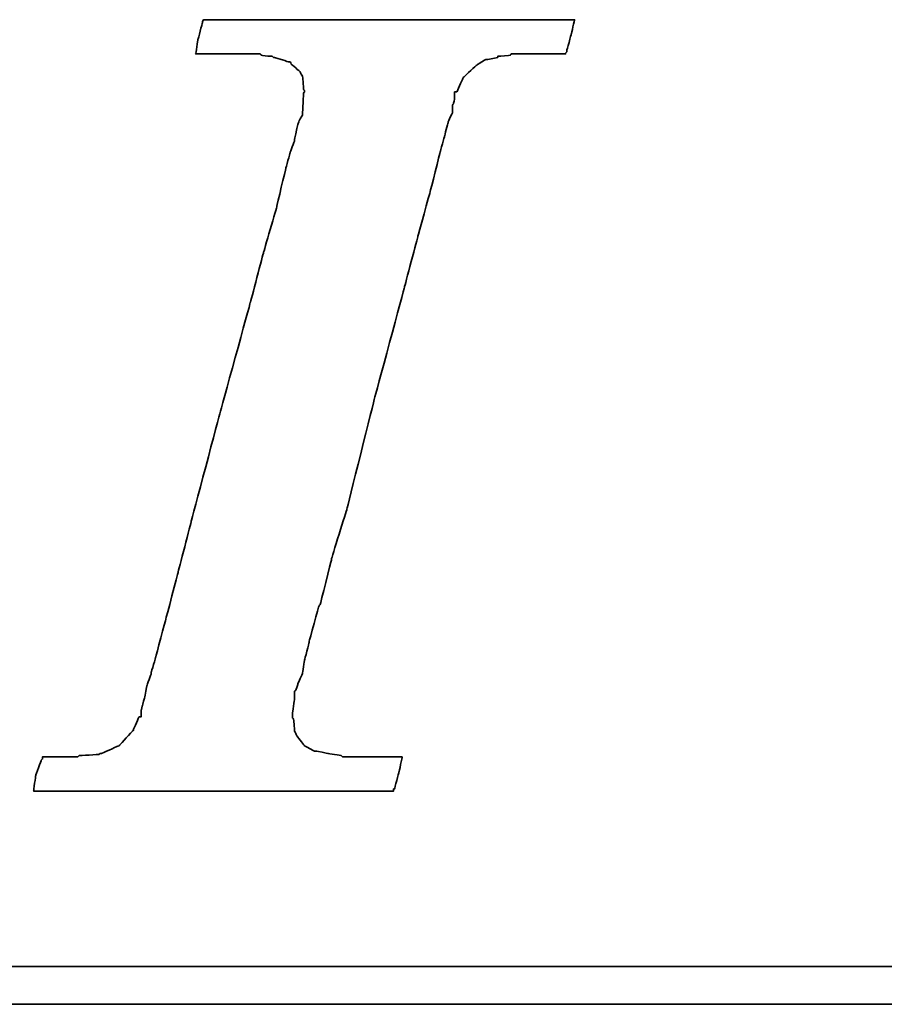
# Model space of a CAD drawing. Header units: millimetres. Extents: x -51 to 319, y -54 to 83.
# Tile 32 of 108: x 97.36 to 98.83, y 1.77 to 3.44. Entities that reach past the tile are written whole.
import ezdxf

# ---------------------------------------------------------------- set-up
doc = ezdxf.new("R2010")
doc.units = ezdxf.units.MM
doc.layers.add('DIM', color=4, linetype='Continuous')
doc.layers.add('layer 1', color=7, linetype='Continuous')

# ---------------------------------------------------------------- blocks, each defined once
blk = doc.blocks.new('TBI MOTION logo(完整正式版)')
at = {"layer": 'layer 1', "color": 22, "lineweight": 35}
for points, knots in [([(-40.59125, -7.94375), (-40.59125, -7.94375), (-40.97375, -7.94375), (-40.97375, -7.94375), (-40.97375, -7.94375), (-40.97375, -7.94375), (-41.38125, -7.94375), (-41.38125, -7.94375), (-41.38125, -7.94375), (-41.38125, -7.94375), (-41.54875, -7.94375), (-41.54875, -7.94375), (-41.54875, -7.94375), (-41.54875, -7.94375), (-41.59875, -7.94375), (-41.59875, -7.94375), (-41.59875, -7.94375), (-41.59875, -7.94375), (-41.88375, -7.94375), (-41.88375, -7.94375), (-41.88375, -7.94375), (-41.88375, -7.94375), (-41.90875, -7.91875), (-41.90875, -7.91875), (-41.90875, -7.91875), (-41.90875, -7.91875), (-42.19875, -7.87125), (-42.19875, -7.87125), (-42.19875, -7.87125), (-42.19875, -7.87125), (-42.43875, -7.82375), (-42.43875, -7.82375), (-42.43875, -7.82375), (-42.43875, -7.82375), (-42.45875, -7.82375), (-42.45875, -7.82375), (-42.45875, -7.82375), (-42.45875, -7.82375), (-42.48625, -7.82375), (-42.48625, -7.82375), (-42.48625, -7.82375), (-42.48625, -7.82375), (-42.67625, -7.72375), (-42.67625, -7.72375), (-42.67625, -7.72375), (-42.67625, -7.72375), (-42.70125, -7.70375), (-42.70125, -7.70375), (-42.70125, -7.70375), (-42.70125, -7.70375), (-42.72375, -7.67875), (-42.72375, -7.67875), (-42.72375, -7.67875), (-42.72375, -7.67875), (-42.86875, -7.48875), (-42.86875, -7.48875), (-42.86875, -7.48875), (-42.86875, -7.48875), (-42.89375, -7.43875), (-42.89375, -7.43875), (-42.89375, -7.43875), (-42.89375, -7.43875), (-42.91875, -7.38875), (-42.91875, -7.38875), (-42.91875, -7.38875), (-42.91875, -7.38875), (-42.93875, -7.12875), (-42.93875, -7.12875), (-42.93875, -7.12875), (-42.93875, -7.12875), (-42.96375, -7.10375), (-42.96375, -7.10375), (-42.96375, -7.10375), (-42.96375, -7.10375), (-42.96375, -7.05375), (-42.96375, -7.05375), (-42.96375, -7.05375), (-42.96375, -7.05375), (-42.96375, -7.00875), (-42.96375, -7.00875), (-42.96375, -7.00875), (-42.96375, -7.00875), (-42.91875, -6.69625), (-42.91875, -6.69625), (-42.91875, -6.69625), (-42.91875, -6.69625), (-42.91875, -6.62375), (-42.91875, -6.62375), (-42.91875, -6.62375), (-42.91875, -6.62375), (-42.91875, -6.59625), (-42.91875, -6.59625), (-42.91875, -6.59625), (-42.91875, -6.59625), (-42.91875, -6.57375), (-42.91875, -6.57375), (-42.91875, -6.57375), (-42.91875, -6.57375), (-42.91875, -6.52875), (-42.91875, -6.52875), (-42.91875, -6.52875), (-42.91875, -6.52875), (-42.89375, -6.50375), (-42.89375, -6.50375), (-42.89375, -6.50375), (-42.89375, -6.50375), (-42.84375, -6.38375), (-42.84375, -6.38375), (-42.84375, -6.38375), (-42.84375, -6.38375), (-42.84375, -6.35875), (-42.84375, -6.35875), (-42.84375, -6.35875), (-42.84375, -6.35875), (-42.74625, -6.14375), (-42.74625, -6.14375), (-42.74625, -6.14375), (-42.74625, -6.14375), (-42.70125, -5.85375), (-42.70125, -5.85375), (-42.70125, -5.85375), (-42.70125, -5.85375), (-42.60375, -5.47125), (-42.60375, -5.47125), (-42.60375, -5.47125), (-42.60375, -5.47125), (-42.60375, -5.44875), (-42.60375, -5.44875), (-42.60375, -5.44875), (-42.60375, -5.44875), (-42.38875, -4.67875), (-42.38875, -4.67875), (-42.38875, -4.67875), (-42.38875, -4.67875), (-42.36375, -4.65375), (-42.36375, -4.65375), (-42.36375, -4.65375), (-42.36375, -4.65375), (-42.12375, -3.69625), (-42.12375, -3.69625), (-42.12375, -3.69625), (-42.12375, -3.69625), (-42.12375, -3.67374), (-42.12375, -3.67374), (-42.12375, -3.67374), (-42.12375, -3.67374), (-41.78875, -2.59374), (-41.78875, -2.59374), (-41.78875, -2.59374), (-41.78875, -2.59374), (-41.18875, -0.19375), (-41.18875, -0.19375), (-41.18875, -0.19375), (-41.18875, -0.19375), (-40.54375, 2.20624), (-40.54375, 2.20624), (-40.54375, 2.20624), (-40.54375, 2.20624), (-40.25375, 3.30875), (-40.25375, 3.30875), (-40.25375, 3.30875), (-40.25375, 3.30875), (-39.98875, 4.27125), (-39.98875, 4.27125), (-39.98875, 4.27125), (-39.98875, 4.27125), (-39.77375, 5.13125), (-39.77375, 5.13125), (-39.77375, 5.13125), (-39.77375, 5.13125), (-39.67875, 5.47125), (-39.67875, 5.47125), (-39.67875, 5.47125), (-39.67875, 5.47125), (-39.60375, 5.75625), (-39.60375, 5.75625), (-39.60375, 5.75625), (-39.60375, 5.75625), (-39.60375, 5.78125), (-39.60375, 5.78125), (-39.60375, 5.78125), (-39.60375, 5.78125), (-39.50875, 5.97125), (-39.50875, 5.97125), (-39.50875, 5.97125), (-39.50875, 5.97125), (-39.50875, 6.13875), (-39.50875, 6.13875), (-39.50875, 6.13875), (-39.50875, 6.13875), (-39.48625, 6.16625), (-39.48625, 6.16625), (-39.48625, 6.16625), (-39.48625, 6.16625), (-39.46125, 6.28625), (-39.46125, 6.28625), (-39.46125, 6.28625), (-39.46125, 6.28625), (-39.46125, 6.42625), (-39.46125, 6.42625), (-39.46125, 6.42625), (-39.46125, 6.42625), (-39.41375, 6.42625), (-39.41375, 6.42625), (-39.41375, 6.42625), (-39.41375, 6.42625), (-39.29375, 6.69125), (-39.29375, 6.69125), (-39.29375, 6.69125), (-39.29375, 6.69125), (-39.26875, 6.74125), (-39.26875, 6.74125), (-39.26875, 6.74125), (-39.26875, 6.74125), (-39.24375, 6.76625), (-39.24375, 6.76625), (-39.24375, 6.76625), (-39.24375, 6.76625), (-38.98375, 7.00624), (-38.98375, 7.00624), (-38.98375, 7.00624), (-38.98375, 7.00624), (-38.95625, 7.02624), (-38.95625, 7.02624), (-38.95625, 7.02624), (-38.95625, 7.02624), (-38.78875, 7.12624), (-38.78875, 7.12624), (-38.78875, 7.12624), (-38.78875, 7.12624), (-38.76375, 7.12624), (-38.76375, 7.12624), (-38.76375, 7.12624), (-38.76375, 7.12624), (-38.74375, 7.12624), (-38.74375, 7.12624), (-38.74375, 7.12624), (-38.74375, 7.12624), (-38.52875, 7.17125), (-38.52875, 7.17125), (-38.52875, 7.17125), (-38.52875, 7.17125), (-38.52875, 7.19624), (-38.52875, 7.19624), (-38.52875, 7.19624), (-38.52875, 7.19624), (-38.50375, 7.19624), (-38.50375, 7.19624), (-38.50375, 7.19624), (-38.50375, 7.19624), (-38.26125, 7.21875), (-38.26125, 7.21875), (-38.26125, 7.21875), (-38.26125, 7.21875), (-38.23875, 7.24624), (-38.23875, 7.24624), (-38.23875, 7.24624), (-38.23875, 7.24624), (-38.21625, 7.24624), (-38.21625, 7.24624), (-38.21625, 7.24624), (-38.21625, 7.24624), (-38.18875, 7.24624), (-38.18875, 7.24624), (-38.18875, 7.24624), (-38.18875, 7.24624), (-37.90375, 7.24624), (-37.90375, 7.24624), (-37.90375, 7.24624), (-37.90375, 7.24624), (-37.85375, 7.24624), (-37.85375, 7.24624), (-37.85375, 7.24624), (-37.85375, 7.24624), (-37.75875, 7.24624), (-37.75875, 7.24624), (-37.75875, 7.24624), (-37.75875, 7.24624), (-37.42375, 7.24624), (-37.42375, 7.24624), (-37.42375, 7.24624), (-37.42375, 7.24624), (-37.08875, 7.24624), (-37.08875, 7.24624), (-37.08875, 7.24624), (-37.08875, 7.24624), (-37.06375, 7.24624), (-37.06375, 7.24624), (-37.06375, 7.24624), (-37.06375, 7.24624), (-37.06375, 7.26624), (-37.06375, 7.26624), (-37.06375, 7.26624), (-37.06375, 7.26624), (-37.03875, 7.29125), (-37.03875, 7.29125), (-37.03875, 7.29125), (-37.03875, 7.29125), (-37.03875, 7.31625), (-37.03875, 7.31625), (-37.03875, 7.31625), (-37.03875, 7.31625), (-36.94125, 7.67625), (-36.94125, 7.67625), (-36.94125, 7.67625), (-36.94125, 7.67625), (-36.86875, 7.98625), (-36.86875, 7.98625), (-36.86875, 7.98625), (-36.86875, 7.98625), (-36.98875, 7.98625), (-36.98875, 7.98625), (-36.98875, 7.98625), (-36.98875, 7.98625), (-37.42375, 7.98625), (-37.42375, 7.98625), (-37.42375, 7.98625), (-37.42375, 7.98625), (-37.94875, 7.98625), (-37.94875, 7.98625), (-37.94875, 7.98625), (-37.94875, 7.98625), (-38.57375, 7.98625), (-38.57375, 7.98625), (-38.57375, 7.98625), (-38.57375, 7.98625), (-39.29375, 7.98625), (-39.29375, 7.98625), (-39.29375, 7.98625), (-39.29375, 7.98625), (-40.82875, 7.98625), (-40.82875, 7.98625), (-40.82875, 7.98625), (-40.82875, 7.98625), (-42.36375, 7.98625), (-42.36375, 7.98625), (-42.36375, 7.98625), (-42.36375, 7.98625), (-43.08375, 7.98625), (-43.08375, 7.98625), (-43.08375, 7.98625), (-43.08375, 7.98625), (-43.70875, 7.98625), (-43.70875, 7.98625), (-43.70875, 7.98625), (-43.70875, 7.98625), (-44.23375, 7.98625), (-44.23375, 7.98625), (-44.23375, 7.98625), (-44.23375, 7.98625), (-44.66875, 7.98625), (-44.66875, 7.98625), (-44.66875, 7.98625), (-44.66875, 7.98625), (-44.88375, 7.98625), (-44.88375, 7.98625), (-44.88375, 7.98625), (-44.88375, 7.98625), (-44.90875, 7.94125), (-44.90875, 7.94125), (-44.90875, 7.94125), (-44.90875, 7.94125), (-44.90875, 7.91625), (-44.90875, 7.91625), (-44.90875, 7.91625), (-44.90875, 7.91625), (-45.00375, 7.55625), (-45.00375, 7.55625), (-45.00375, 7.55625), (-45.00375, 7.55625), (-45.05375, 7.24624), (-45.05375, 7.24624), (-45.05375, 7.24624), (-45.05375, 7.24624), (-44.61875, 7.24624), (-44.61875, 7.24624), (-44.61875, 7.24624), (-44.61875, 7.24624), (-44.11375, 7.24624), (-44.11375, 7.24624), (-44.11375, 7.24624), (-44.11375, 7.24624), (-43.99375, 7.24624), (-43.99375, 7.24624), (-43.99375, 7.24624), (-43.99375, 7.24624), (-43.94625, 7.24624), (-43.94625, 7.24624), (-43.94625, 7.24624), (-43.94625, 7.24624), (-43.92374, 7.24624), (-43.92374, 7.24624), (-43.92374, 7.24624), (-43.92374, 7.24624), (-43.65875, 7.24624), (-43.65875, 7.24624), (-43.65875, 7.24624), (-43.65875, 7.24624), (-43.63875, 7.21875), (-43.63875, 7.21875), (-43.63875, 7.21875), (-43.63875, 7.21875), (-43.46875, 7.19624), (-43.46875, 7.19624), (-43.46875, 7.19624), (-43.46875, 7.19624), (-43.39875, 7.19624), (-43.39875, 7.19624), (-43.39875, 7.19624), (-43.39875, 7.19624), (-43.37125, 7.17125), (-43.37125, 7.17125), (-43.37125, 7.17125), (-43.37125, 7.17125), (-43.34875, 7.17125), (-43.34875, 7.17125), (-43.34875, 7.17125), (-43.34875, 7.17125), (-43.20375, 7.12624), (-43.20375, 7.12624), (-43.20375, 7.12624), (-43.20375, 7.12624), (-43.05875, 7.07624), (-43.05875, 7.07624), (-43.05875, 7.07624), (-43.05875, 7.07624), (-43.01375, 7.07624), (-43.01375, 7.07624), (-43.01375, 7.07624), (-43.01375, 7.07624), (-42.98875, 7.02624), (-42.98875, 7.02624), (-42.98875, 7.02624), (-42.98875, 7.02624), (-42.79875, 6.86125), (-42.79875, 6.86125), (-42.79875, 6.86125), (-42.79875, 6.86125), (-42.77375, 6.81125), (-42.77375, 6.81125), (-42.77375, 6.81125), (-42.77375, 6.81125), (-42.74625, 6.76625), (-42.74625, 6.76625), (-42.74625, 6.76625), (-42.74625, 6.76625), (-42.72375, 6.47625), (-42.72375, 6.47625), (-42.72375, 6.47625), (-42.72375, 6.47625), (-42.70125, 6.45124), (-42.70125, 6.45124), (-42.70125, 6.45124), (-42.70125, 6.45124), (-42.70125, 6.42625), (-42.70125, 6.42625), (-42.70125, 6.42625), (-42.70125, 6.42625), (-42.72375, 6.40625), (-42.72375, 6.40625), (-42.72375, 6.40625), (-42.72375, 6.40625), (-42.74625, 5.97125), (-42.74625, 5.97125), (-42.74625, 5.97125), (-42.74625, 5.97125), (-42.74625, 5.94625), (-42.74625, 5.94625), (-42.74625, 5.94625), (-42.74625, 5.94625), (-42.74625, 5.92625), (-42.74625, 5.92625), (-42.74625, 5.92625), (-42.74625, 5.92625), (-42.77375, 5.87625), (-42.77375, 5.87625), (-42.77375, 5.87625), (-42.77375, 5.87625), (-42.81875, 5.80625), (-42.81875, 5.80625), (-42.81875, 5.80625), (-42.81875, 5.80625), (-42.86875, 5.63625), (-42.86875, 5.63625), (-42.86875, 5.63625), (-42.86875, 5.63625), (-42.91875, 5.39625), (-42.91875, 5.39625), (-42.91875, 5.39625), (-42.91875, 5.39625), (-42.91875, 5.37124), (-42.91875, 5.37124), (-42.91875, 5.37124), (-42.91875, 5.37124), (-43.01375, 5.10874), (-43.01375, 5.10874), (-43.01375, 5.10874), (-43.01375, 5.10874), (-43.10875, 4.77124), (-43.10875, 4.77124), (-43.10875, 4.77124), (-43.10875, 4.77124), (-43.29875, 3.95625), (-43.29875, 3.95625), (-43.29875, 3.95625), (-43.29875, 3.95625), (-43.58875, 2.95125), (-43.58875, 2.95125), (-43.58875, 2.95125), (-43.58875, 2.95125), (-43.87375, 1.87125), (-43.87375, 1.87125), (-43.87375, 1.87125), (-43.87375, 1.87125), (-44.52625, -0.50374), (-44.52625, -0.50374), (-44.52625, -0.50374), (-44.52625, -0.50374), (-45.14875, -2.85375), (-45.14875, -2.85375), (-45.14875, -2.85375), (-45.14875, -2.85375), (-45.43375, -3.95875), (-45.43375, -3.95875), (-45.43375, -3.95875), (-45.43375, -3.95875), (-45.69875, -4.96875), (-45.69875, -4.96875), (-45.69875, -4.96875), (-45.69875, -4.96875), (-45.91375, -5.78375), (-45.91375, -5.78375), (-45.91375, -5.78375), (-45.91375, -5.78375), (-46.01375, -6.11875), (-46.01375, -6.11875), (-46.01375, -6.11875), (-46.01375, -6.11875), (-46.01375, -6.14375), (-46.01375, -6.14375), (-46.01375, -6.14375), (-46.01375, -6.14375), (-46.10875, -6.40875), (-46.10875, -6.40875), (-46.10875, -6.40875), (-46.10875, -6.40875), (-46.15375, -6.64875), (-46.15375, -6.64875), (-46.15375, -6.64875), (-46.15375, -6.64875), (-46.20375, -6.83875), (-46.20375, -6.83875), (-46.20375, -6.83875), (-46.20375, -6.83875), (-46.22875, -6.93375), (-46.22875, -6.93375), (-46.22875, -6.93375), (-46.22875, -6.93375), (-46.22875, -7.07875), (-46.22875, -7.07875), (-46.22875, -7.07875), (-46.22875, -7.07875), (-46.27375, -7.07875), (-46.27375, -7.07875), (-46.27375, -7.07875), (-46.27375, -7.07875), (-46.39375, -7.34375), (-46.39375, -7.34375), (-46.39375, -7.34375), (-46.39375, -7.34375), (-46.39375, -7.36875), (-46.39375, -7.36875), (-46.39375, -7.36875), (-46.39375, -7.36875), (-46.42125, -7.38875), (-46.42125, -7.38875), (-46.42125, -7.38875), (-46.42125, -7.38875), (-46.68375, -7.67875), (-46.68375, -7.67875), (-46.68375, -7.67875), (-46.68375, -7.67875), (-46.70875, -7.70375), (-46.70875, -7.70375), (-46.70875, -7.70375), (-46.70875, -7.70375), (-46.75375, -7.72375), (-46.75375, -7.72375), (-46.75375, -7.72375), (-46.75375, -7.72375), (-47.08875, -7.87125), (-47.08875, -7.87125), (-47.08875, -7.87125), (-47.08875, -7.87125), (-47.11625, -7.87125), (-47.11625, -7.87125), (-47.11625, -7.87125), (-47.11625, -7.87125), (-47.13875, -7.89375), (-47.13875, -7.89375), (-47.13875, -7.89375), (-47.13875, -7.89375), (-47.56875, -7.91875), (-47.56875, -7.91875), (-47.56875, -7.91875), (-47.56875, -7.91875), (-47.59625, -7.94375), (-47.59625, -7.94375), (-47.59625, -7.94375), (-47.59625, -7.94375), (-47.64375, -7.94375), (-47.64375, -7.94375), (-47.64375, -7.94375), (-47.64375, -7.94375), (-47.73625, -7.94375), (-47.73625, -7.94375), (-47.73625, -7.94375), (-47.73625, -7.94375), (-48.07375, -7.94375), (-48.07375, -7.94375), (-48.07375, -7.94375), (-48.07375, -7.94375), (-48.36125, -7.94375), (-48.36125, -7.94375), (-48.36125, -7.94375), (-48.36125, -7.94375), (-48.36125, -7.96625), (-48.36125, -7.96625), (-48.36125, -7.96625), (-48.36125, -7.96625), (-48.36125, -7.99125), (-48.36125, -7.99125), (-48.36125, -7.99125), (-48.36125, -7.99125), (-48.38875, -8.01375), (-48.38875, -8.01375), (-48.38875, -8.01375), (-48.38875, -8.01375), (-48.50875, -8.34875), (-48.50875, -8.34875), (-48.50875, -8.34875), (-48.50875, -8.34875), (-48.55375, -8.68625), (-48.55375, -8.68625), (-48.55375, -8.68625), (-48.55375, -8.68625), (-48.45875, -8.68625), (-48.45875, -8.68625), (-48.45875, -8.68625), (-48.45875, -8.68625), (-48.07375, -8.68625), (-48.07375, -8.68625), (-48.07375, -8.68625), (-48.07375, -8.68625), (-47.52375, -8.68625), (-47.52375, -8.68625), (-47.52375, -8.68625), (-47.52375, -8.68625), (-46.92375, -8.68625), (-46.92375, -8.68625), (-46.92375, -8.68625), (-46.92375, -8.68625), (-46.25375, -8.68625), (-46.25375, -8.68625), (-46.25375, -8.68625), (-46.25375, -8.68625), (-46.20375, -8.68625), (-46.20375, -8.68625), (-46.20375, -8.68625), (-46.20375, -8.68625), (-44.71375, -8.68625), (-44.71375, -8.68625), (-44.71375, -8.68625), (-44.71375, -8.68625), (-43.22875, -8.68625), (-43.22875, -8.68625), (-43.22875, -8.68625), (-43.22875, -8.68625), (-42.55875, -8.68625), (-42.55875, -8.68625), (-42.55875, -8.68625), (-42.55875, -8.68625), (-42.50875, -8.68625), (-42.50875, -8.68625), (-42.50875, -8.68625), (-42.50875, -8.68625), (-41.93375, -8.68625), (-41.93375, -8.68625), (-41.93375, -8.68625), (-41.93375, -8.68625), (-41.38125, -8.68625), (-41.38125, -8.68625), (-41.38125, -8.68625), (-41.38125, -8.68625), (-40.97375, -8.68625), (-40.97375, -8.68625), (-40.97375, -8.68625), (-40.97375, -8.68625), (-40.78125, -8.68625), (-40.78125, -8.68625), (-40.78125, -8.68625), (-40.78125, -8.68625), (-40.78125, -8.63875), (-40.78125, -8.63875), (-40.78125, -8.63875), (-40.78125, -8.63875), (-40.75875, -8.63875), (-40.75875, -8.63875), (-40.75875, -8.63875), (-40.75875, -8.63875), (-40.66375, -8.27875), (-40.66375, -8.27875), (-40.66375, -8.27875), (-40.66375, -8.27875), (-40.59125, -7.94375), (-40.59125, -7.94375)], [0, 0, 0, 0, 0.00558659, 0.00558659, 0.00558659, 0.0055866, 0.01117318, 0.01117318, 0.01117318, 0.01117319, 0.01675978, 0.01675978, 0.01675978, 0.01675979, 0.02234637, 0.02234637, 0.02234637, 0.02234638, 0.02793296, 0.02793296, 0.02793296, 0.02793297, 0.03351955, 0.03351955, 0.03351955, 0.03351956, 0.03910615, 0.03910615, 0.03910615, 0.03910616, 0.04469274, 0.04469274, 0.04469274, 0.04469275, 0.05027933, 0.05027933, 0.05027933, 0.05027934, 0.05586592, 0.05586592, 0.05586592, 0.05586593, 0.06145251, 0.06145251, 0.06145251, 0.06145252, 0.06703911, 0.06703911, 0.06703911, 0.06703912, 0.0726257, 0.0726257, 0.0726257, 0.07262571, 0.07821229, 0.07821229, 0.07821229, 0.0782123, 0.08379888, 0.08379888, 0.08379888, 0.08379889, 0.08938547, 0.08938547, 0.08938547, 0.08938548, 0.09497207, 0.09497207, 0.09497207, 0.09497208, 0.10055866, 0.10055866, 0.10055866, 0.10055867, 0.10614525, 0.10614525, 0.10614525, 0.10614526, 0.11173184, 0.11173184, 0.11173184, 0.11173185, 0.11731844, 0.11731844, 0.11731844, 0.11731845, 0.12290503, 0.12290503, 0.12290503, 0.12290504, 0.12849162, 0.12849162, 0.12849162, 0.12849163, 0.13407821, 0.13407821, 0.13407821, 0.13407822, 0.1396648, 0.1396648, 0.1396648, 0.13966481, 0.1452514, 0.1452514, 0.1452514, 0.14525141, 0.15083799, 0.15083799, 0.15083799, 0.150838, 0.15642458, 0.15642458, 0.15642458, 0.15642459, 0.16201117, 0.16201117, 0.16201117, 0.16201118, 0.16759777, 0.16759777, 0.16759777, 0.16759778, 0.17318436, 0.17318436, 0.17318436, 0.17318437, 0.17877095, 0.17877095, 0.17877095, 0.17877096, 0.18435754, 0.18435754, 0.18435754, 0.18435755, 0.18994413, 0.18994413, 0.18994413, 0.18994414, 0.19553073, 0.19553073, 0.19553073, 0.19553074, 0.20111732, 0.20111732, 0.20111732, 0.20111733, 0.20670391, 0.20670391, 0.20670391, 0.20670392, 0.2122905, 0.2122905, 0.2122905, 0.21229051, 0.21787709, 0.21787709, 0.21787709, 0.2178771, 0.22346369, 0.22346369, 0.22346369, 0.2234637, 0.22905028, 0.22905028, 0.22905028, 0.22905029, 0.23463687, 0.23463687, 0.23463687, 0.23463688, 0.24022346, 0.24022346, 0.24022346, 0.24022347, 0.24581006, 0.24581006, 0.24581006, 0.24581007, 0.25139665, 0.25139665, 0.25139665, 0.25139666, 0.25698324, 0.25698324, 0.25698324, 0.25698325, 0.26256983, 0.26256983, 0.26256983, 0.26256984, 0.26815642, 0.26815642, 0.26815642, 0.26815643, 0.27374302, 0.27374302, 0.27374302, 0.27374303, 0.27932961, 0.27932961, 0.27932961, 0.27932962, 0.2849162, 0.2849162, 0.2849162, 0.28491621, 0.29050279, 0.29050279, 0.29050279, 0.2905028, 0.29608939, 0.29608939, 0.29608939, 0.2960894, 0.30167598, 0.30167598, 0.30167598, 0.30167599, 0.30726257, 0.30726257, 0.30726257, 0.30726258, 0.31284916, 0.31284916, 0.31284916, 0.31284917, 0.31843575, 0.31843575, 0.31843575, 0.31843576, 0.32402235, 0.32402235, 0.32402235, 0.32402236, 0.32960894, 0.32960894, 0.32960894, 0.32960895, 0.33519553, 0.33519553, 0.33519553, 0.33519554, 0.34078212, 0.34078212, 0.34078212, 0.34078213, 0.34636872, 0.34636872, 0.34636872, 0.34636873, 0.35195531, 0.35195531, 0.35195531, 0.35195532, 0.3575419, 0.3575419, 0.3575419, 0.35754191, 0.36312849, 0.36312849, 0.36312849, 0.3631285, 0.36871508, 0.36871508, 0.36871508, 0.36871509, 0.37430168, 0.37430168, 0.37430168, 0.37430169, 0.37988827, 0.37988827, 0.37988827, 0.37988828, 0.38547486, 0.38547486, 0.38547486, 0.38547487, 0.39106145, 0.39106145, 0.39106145, 0.39106146, 0.39664804, 0.39664804, 0.39664804, 0.39664805, 0.40223464, 0.40223464, 0.40223464, 0.40223465, 0.40782123, 0.40782123, 0.40782123, 0.40782124, 0.41340782, 0.41340782, 0.41340782, 0.41340783, 0.41899441, 0.41899441, 0.41899441, 0.41899442, 0.42458101, 0.42458101, 0.42458101, 0.42458102, 0.4301676, 0.4301676, 0.4301676, 0.43016761, 0.43575419, 0.43575419, 0.43575419, 0.4357542, 0.44134078, 0.44134078, 0.44134078, 0.44134079, 0.44692737, 0.44692737, 0.44692737, 0.44692738, 0.45251397, 0.45251397, 0.45251397, 0.45251398, 0.45810056, 0.45810056, 0.45810056, 0.45810057, 0.46368715, 0.46368715, 0.46368715, 0.46368716, 0.46927374, 0.46927374, 0.46927374, 0.46927375, 0.47486034, 0.47486034, 0.47486034, 0.47486035, 0.48044693, 0.48044693, 0.48044693, 0.48044694, 0.48603352, 0.48603352, 0.48603352, 0.48603353, 0.49162011, 0.49162011, 0.49162011, 0.49162012, 0.4972067, 0.4972067, 0.4972067, 0.49720671, 0.5027933, 0.5027933, 0.5027933, 0.50279331, 0.50837989, 0.50837989, 0.50837989, 0.5083799, 0.51396648, 0.51396648, 0.51396648, 0.51396649, 0.51955307, 0.51955307, 0.51955307, 0.51955308, 0.52513966, 0.52513966, 0.52513966, 0.52513967, 0.53072626, 0.53072626, 0.53072626, 0.53072627, 0.53631285, 0.53631285, 0.53631285, 0.53631286, 0.54189944, 0.54189944, 0.54189944, 0.54189945, 0.54748603, 0.54748603, 0.54748603, 0.54748604, 0.55307263, 0.55307263, 0.55307263, 0.55307264, 0.55865922, 0.55865922, 0.55865922, 0.55865923, 0.56424581, 0.56424581, 0.56424581, 0.56424582, 0.5698324, 0.5698324, 0.5698324, 0.56983241, 0.57541899, 0.57541899, 0.57541899, 0.575419, 0.58100559, 0.58100559, 0.58100559, 0.5810056, 0.58659218, 0.58659218, 0.58659218, 0.58659219, 0.59217877, 0.59217877, 0.59217877, 0.59217878, 0.59776536, 0.59776536, 0.59776536, 0.59776537, 0.60335196, 0.60335196, 0.60335196, 0.60335197, 0.60893855, 0.60893855, 0.60893855, 0.60893856, 0.61452514, 0.61452514, 0.61452514, 0.61452515, 0.62011173, 0.62011173, 0.62011173, 0.62011174, 0.62569832, 0.62569832, 0.62569832, 0.62569833, 0.63128492, 0.63128492, 0.63128492, 0.63128493, 0.63687151, 0.63687151, 0.63687151, 0.63687152, 0.6424581, 0.6424581, 0.6424581, 0.64245811, 0.64804469, 0.64804469, 0.64804469, 0.6480447, 0.65363128, 0.65363128, 0.65363128, 0.65363129, 0.65921788, 0.65921788, 0.65921788, 0.65921789, 0.66480447, 0.66480447, 0.66480447, 0.66480448, 0.67039106, 0.67039106, 0.67039106, 0.67039107, 0.67597765, 0.67597765, 0.67597765, 0.67597766, 0.68156425, 0.68156425, 0.68156425, 0.68156426, 0.68715084, 0.68715084, 0.68715084, 0.68715085, 0.69273743, 0.69273743, 0.69273743, 0.69273744, 0.69832402, 0.69832402, 0.69832402, 0.69832403, 0.70391061, 0.70391061, 0.70391061, 0.70391062, 0.70949721, 0.70949721, 0.70949721, 0.70949722, 0.7150838, 0.7150838, 0.7150838, 0.71508381, 0.72067039, 0.72067039, 0.72067039, 0.7206704, 0.72625698, 0.72625698, 0.72625698, 0.72625699, 0.73184358, 0.73184358, 0.73184358, 0.73184359, 0.73743017, 0.73743017, 0.73743017, 0.73743018, 0.74301676, 0.74301676, 0.74301676, 0.74301677, 0.74860335, 0.74860335, 0.74860335, 0.74860336, 0.75418994, 0.75418994, 0.75418994, 0.75418995, 0.75977654, 0.75977654, 0.75977654, 0.75977655, 0.76536313, 0.76536313, 0.76536313, 0.76536314, 0.77094972, 0.77094972, 0.77094972, 0.77094973, 0.77653631, 0.77653631, 0.77653631, 0.77653632, 0.78212291, 0.78212291, 0.78212291, 0.78212292, 0.7877095, 0.7877095, 0.7877095, 0.78770951, 0.79329609, 0.79329609, 0.79329609, 0.7932961, 0.79888268, 0.79888268, 0.79888268, 0.79888269, 0.80446927, 0.80446927, 0.80446927, 0.80446928, 0.81005587, 0.81005587, 0.81005587, 0.81005588, 0.81564246, 0.81564246, 0.81564246, 0.81564247, 0.82122905, 0.82122905, 0.82122905, 0.82122906, 0.82681564, 0.82681564, 0.82681564, 0.82681565, 0.83240223, 0.83240223, 0.83240223, 0.83240224, 0.83798883, 0.83798883, 0.83798883, 0.83798884, 0.84357542, 0.84357542, 0.84357542, 0.84357543, 0.84916201, 0.84916201, 0.84916201, 0.84916202, 0.8547486, 0.8547486, 0.8547486, 0.85474861, 0.8603352, 0.8603352, 0.8603352, 0.86033521, 0.86592179, 0.86592179, 0.86592179, 0.8659218, 0.87150838, 0.87150838, 0.87150838, 0.87150839, 0.87709497, 0.87709497, 0.87709497, 0.87709498, 0.88268156, 0.88268156, 0.88268156, 0.88268157, 0.88826816, 0.88826816, 0.88826816, 0.88826817, 0.89385475, 0.89385475, 0.89385475, 0.89385476, 0.89944134, 0.89944134, 0.89944134, 0.89944135, 0.90502793, 0.90502793, 0.90502793, 0.90502794, 0.91061453, 0.91061453, 0.91061453, 0.91061454, 0.91620112, 0.91620112, 0.91620112, 0.91620113, 0.92178771, 0.92178771, 0.92178771, 0.92178772, 0.9273743, 0.9273743, 0.9273743, 0.92737431, 0.93296089, 0.93296089, 0.93296089, 0.9329609, 0.93854749, 0.93854749, 0.93854749, 0.9385475, 0.94413408, 0.94413408, 0.94413408, 0.94413409, 0.94972067, 0.94972067, 0.94972067, 0.94972068, 0.95530726, 0.95530726, 0.95530726, 0.95530727, 0.96089385, 0.96089385, 0.96089385, 0.96089386, 0.96648045, 0.96648045, 0.96648045, 0.96648046, 0.97206704, 0.97206704, 0.97206704, 0.97206705, 0.97765363, 0.97765363, 0.97765363, 0.97765364, 0.98324022, 0.98324022, 0.98324022, 0.98324023, 0.98882682, 0.98882682, 0.98882682, 0.98882683, 0.99441341, 0.99441341, 0.99441341, 0.99441342, 1, 1, 1, 1]), ([(75.90875, -9.47875), (75.90875, -9.47875), (75.90875, -12.28625), (75.90875, -12.28625), (75.90875, -12.28625), (75.90875, -12.28625), (75.90875, -12.47875), (75.90875, -12.47875), (75.90875, -12.47875), (75.90875, -12.47875), (75.71625, -12.47875), (75.71625, -12.47875), (75.71625, -12.47875), (75.71625, -12.47875), (-88.32875, -12.47875), (-88.32875, -12.47875), (-88.32875, -12.47875), (-88.32875, -12.47875), (-88.32875, -13.29375), (-88.32875, -13.29375), (-88.32875, -13.29375), (-88.32875, -13.29375), (82.89125, -13.29375), (82.89125, -13.29375), (82.89125, -13.29375), (82.89125, -13.29375), (75.90875, -9.47875), (75.90875, -9.47875)], [0, 0, 0, 0, 0.14285714, 0.14285714, 0.14285714, 0.14285715, 0.28571429, 0.28571429, 0.28571429, 0.2857143, 0.42857143, 0.42857143, 0.42857143, 0.42857144, 0.57142857, 0.57142857, 0.57142857, 0.57142858, 0.71428571, 0.71428571, 0.71428571, 0.71428572, 0.85714286, 0.85714286, 0.85714286, 0.85714287, 1, 1, 1, 1])]:
    blk.add_open_spline(points, degree=3, knots=knots, dxfattribs=at)

msp = doc.modelspace()

# ---------------------------------------------------------------- block references
at = {"layer": 'DIM', "color": 7, "xscale": 0.0784079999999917, "yscale": 0.0784079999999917, "zscale": 0.0784079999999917}
msp.add_blockref('TBI MOTION logo(完整正式版)', (101.1927, 2.8126), dxfattribs=at)

doc.saveas('drawing.dxf')
